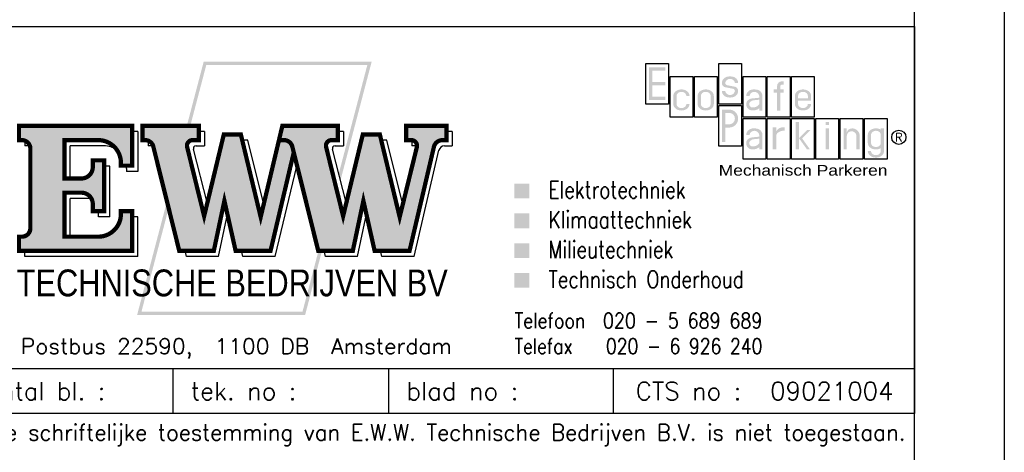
# Model space of a CAD drawing. Extents: x 1015120 to 1074570, y -977288 to -932471.
# Tile 23 of 26: x 1069093 to 1074570, y -973345 to -970942. Entities that reach past the tile are written whole.
import ezdxf
from ezdxf.enums import TextEntityAlignment as Align

# ---------------------------------------------------------------- set-up
doc = ezdxf.new("R2010")
doc.units = 0
doc.layers.add('KADER', color=1, linetype='CONTINUOUS')
doc.layers.add('TEKST', color=4, linetype='CONTINUOUS')
doc.styles.add('MEM', font='simplex')
doc.styles.add('MEM01', font='simplex', dxfattribs={"width": 0.76})
doc.styles.add('MEM011', font='romans.shx', dxfattribs={"width": 0.75})
doc.styles.add('MEM01111', font='ARIAL.TTF')
doc.styles.add('SIMPLEX', font='SIMPLEX')

# ---------------------------------------------------------------- blocks, each defined once
blk = doc.blocks.new('A0_KADER')
at = {"layer": 'KADER', "color": 110}
blk.add_lwpolyline([(0, 0), (0, 841), (1189, 841), (1189, 0)], close=True, dxfattribs=at)
at = {"layer": 'KADER'}
blk.add_lwpolyline([(10, 10), (1179, 10), (1179, 831), (10, 831)], close=True, dxfattribs=at)
blk = doc.blocks.new('MEM&EWW01')
at = {"layer": 'TEKST'}
for color, points in [(5, [(-554.4818950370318, 704.0116873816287), (-583.3329855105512, 704.0116873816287), (-583.3329855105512, 729.2563915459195), (-554.4818950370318, 729.2563915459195), (-554.4818950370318, 736.4691641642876), (-583.3329855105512, 736.4691641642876), (-583.3329855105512, 761.7138683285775), (-554.4818950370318, 761.7138683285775), (-554.4818950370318, 768.9266409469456), (-590.5457581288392, 768.9266409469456), (-590.5457581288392, 696.7989147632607), (-554.4818950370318, 696.7989147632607)]), (30, [(-150.5666284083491, 633.596994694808), (-157.779401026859, 633.596994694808), (-157.779401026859, 586.7139726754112), (-150.5666284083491, 586.7139726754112), (-150.5666284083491, 615.5650631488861, -0.3795469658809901), (-141.9815061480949, 626.9023207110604, -0.4906821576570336), (-128.9283105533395, 615.5650631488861), (-128.9283105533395, 586.7139726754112), (-121.7155379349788, 586.7139726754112), (-121.7155379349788, 615.5650631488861, 0.4356453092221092), (-138.4583569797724, 633.518170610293, 0.3357963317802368), (-150.5666284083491, 624.5810289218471)])]:
    blk.add_hatch(color=color, dxfattribs=at).paths.add_polyline_path(points)
h = blk.add_hatch(color=5, dxfattribs=at)
edge = h.paths.add_edge_path()
edge.add_arc((-405.3621536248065, 715.9654642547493), 5.982895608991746, 5.547918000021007, 64.86902227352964)
edge.add_line((-402.8212838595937, 721.382014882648), (-422.4862005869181, 725.3691960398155))
edge.add_arc((-418.0207515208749, 734.8274619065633), 10.45939905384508, 201.6452270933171, 244.7270045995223, ccw=False)
edge.add_arc((-415.3919370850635, 734.5758113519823), 12.86643713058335, 180.0000000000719, 196.2777577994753, ccw=False)
edge.add_arc((-415.3919370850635, 734.575811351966), 12.86643713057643, 155.0149394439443, 180.0000000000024, ccw=False)
edge.add_arc((-413.7635735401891, 733.8170098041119), 14.66291914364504, 131.6335393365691, 155.0149394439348, ccw=False)
edge.add_arc((-412.7120422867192, 732.634037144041), 16.24568327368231, 110.21319394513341, 131.633539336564, ccw=False)
edge.add_arc((-410.2388756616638, 719.3052542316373), 29.69610495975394, 89.97601173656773, 105.80124276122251, ccw=False)
edge.add_arc((-410.2140096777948, 719.3052542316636), 29.69610495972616, 74.1987572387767, 90.02398826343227, ccw=False)
edge.add_arc((-407.740843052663, 732.634037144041), 16.24568327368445, 48.36646066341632, 69.78680605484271, ccw=False)
edge.add_arc((-406.6893117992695, 733.8170098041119), 14.66291914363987, 24.985060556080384, 48.36646066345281, ccw=False)
edge.add_arc((-405.0609482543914, 734.5758113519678), 12.86643713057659, -4.376943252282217e-12, 24.985060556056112, ccw=False)
edge.add_line((-392.194511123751, 734.575811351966), (-399.4072837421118, 734.575811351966))
edge.add_arc((-410.2264426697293, 732.5922988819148), 10.99947824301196, 10.38885781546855, 169.6111421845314)
edge.add_arc((-415.0907317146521, 735.1542269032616), 5.982895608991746, 185.547918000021, 244.8690222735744)
edge.add_line((-417.6316014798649, 729.7376762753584), (-397.9666847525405, 725.7504951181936))
edge.add_arc((-402.4321338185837, 716.2922292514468), 10.45939905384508, 21.645227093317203, 64.72700459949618, ccw=False)
edge.add_arc((-405.0609482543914, 716.5438798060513), 12.86643713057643, -3.097966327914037e-11, 16.277757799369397, ccw=False)
edge.add_arc((-405.0609482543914, 716.5438798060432), 12.86643713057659, -24.985060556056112, 4.888534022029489e-12, ccw=False)
edge.add_arc((-406.6893117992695, 717.3026813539), 14.66291914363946, 311.63353933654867, 335.0149394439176, ccw=False)
edge.add_arc((-407.740843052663, 718.4856540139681), 16.24568327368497, 290.21319394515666, 311.63353933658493, ccw=False)
edge.add_arc((-410.2140096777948, 731.8144369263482), 29.69610495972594, 269.9760117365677, 285.8012427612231, ccw=False)
edge.add_arc((-410.2388756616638, 731.8144369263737), 29.69610495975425, 254.19875723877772, 270.0239882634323, ccw=False)
edge.add_arc((-412.7120422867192, 718.4856540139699), 16.2456832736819, 228.3664606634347, 249.7868060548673, ccw=False)
edge.add_arc((-413.7635735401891, 717.3026813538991), 14.662919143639, 204.98506055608, 228.3664606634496, ccw=False)
edge.add_arc((-415.3919370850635, 716.5438798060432), 12.86643713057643, 179.999999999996, 204.985060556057, ccw=False)
edge.add_line((-428.2583742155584, 716.5438798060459), (-421.0456015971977, 716.5438798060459))
edge.add_arc((-410.2264426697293, 718.5273922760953), 10.99947824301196, 190.3888578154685, 349.6111421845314)
h = blk.add_hatch(color=5, dxfattribs=at)
edge = h.paths.add_edge_path()
edge.add_line((-312.8540123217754, 712.93749349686), (-312.8540123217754, 720.1502661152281))
edge.add_line((-312.8540123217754, 720.150266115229), (-305.6412397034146, 720.150266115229))
edge.add_line((-305.6412397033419, 720.150266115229), (-305.6412397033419, 727.363038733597))
edge.add_arc((-294.8220807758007, 727.363038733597), 10.81915892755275, 90, 180, ccw=False)
edge.add_line((-294.8220807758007, 738.1821976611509), (-291.2156944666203, 738.1821976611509))
edge.add_line((-291.2156944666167, 738.1821976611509), (-291.2156944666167, 730.9694250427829))
edge.add_line((-291.2156944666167, 730.969425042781), (-294.8220807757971, 730.969425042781))
edge.add_arc((-294.8220807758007, 727.363038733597), 3.606386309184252, 90, 180)
edge.add_line((-298.4284670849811, 727.363038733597), (-298.4284670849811, 720.150266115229))
edge.add_line((-298.4284670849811, 720.150266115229), (-291.2156944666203, 720.150266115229))
edge.add_line((-291.2156944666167, 720.150266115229), (-291.2156944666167, 712.937493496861))
edge.add_line((-291.2156944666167, 712.93749349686), (-298.4284670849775, 712.93749349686))
edge.add_line((-298.4284670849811, 712.93749349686), (-298.4284670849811, 673.267244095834))
edge.add_line((-298.4284670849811, 673.2672440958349), (-305.6412397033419, 673.2672440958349))
edge.add_line((-305.6412397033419, 673.2672440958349), (-305.6412397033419, 712.937493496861))
edge.add_line((-305.6412397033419, 712.93749349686), (-312.8540123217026, 712.93749349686))
h = blk.add_hatch(color=5, dxfattribs=at)
edge = h.paths.add_edge_path()
edge.add_arc((-512.019984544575, 705.7247208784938), 11.63388414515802, 359.9999999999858, 387.3736278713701)
edge.add_arc((-515.1062065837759, 704.1267770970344), 15.10925330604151, 27.3736278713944, 51.34019174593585)
edge.add_arc((-517.1113973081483, 701.6202886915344), 18.31912463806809, 51.34019174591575, 71.6663085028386)
edge.add_arc((-518.4180319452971, 697.6771698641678), 22.47309625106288, 71.66630850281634, 89.99999999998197)
edge.add_arc((-518.4180319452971, 697.677169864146), 22.47309625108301, 90, 108.3336914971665)
edge.add_arc((-519.7246665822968, 701.6202886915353), 18.31912463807, 108.3336914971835, 128.6598082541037)
edge.add_arc((-521.7298573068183, 704.1267770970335), 15.10925330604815, 128.6598082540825, 152.6263721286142)
edge.add_arc((-524.8160793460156, 705.7247208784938), 11.63388414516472, 152.6263721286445, 180.0000000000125)
edge.add_line((-536.4499634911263, 705.724720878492), (-536.4499634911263, 687.692789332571))
edge.add_arc((-524.8160793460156, 687.6927893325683), 11.63388414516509, 179.9999999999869, 207.3736278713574)
edge.add_arc((-521.7298573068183, 689.2907331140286), 15.1092533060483, 207.3736278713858, 231.3401917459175)
edge.add_arc((-519.7246665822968, 691.7972215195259), 18.31912463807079, 231.3401917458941, 251.6663085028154)
edge.add_arc((-518.4180319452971, 695.7403403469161), 22.47309625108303, 251.6663085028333, 270)
edge.add_arc((-518.4180319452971, 695.7403403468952), 22.47309625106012, 270.000000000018, 288.3336914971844)
edge.add_arc((-517.1113973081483, 691.7972215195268), 18.31912463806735, 288.3336914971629, 308.6598082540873)
edge.add_arc((-515.1062065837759, 689.2907331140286), 15.10925330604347, 308.6598082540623, 332.626372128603)
edge.add_arc((-512.019984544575, 687.6927893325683), 11.63388414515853, 332.6263721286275, 360.0000000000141)
edge.add_line((-500.3861003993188, 687.692789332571), (-507.5988730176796, 687.692789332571))
edge.add_arc((-515.1577662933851, 687.6927893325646), 7.558893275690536, -26.42996193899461, 4.860112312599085e-11, ccw=False)
edge.add_arc((-516.7328689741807, 688.4757040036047), 9.317842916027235, 309.80557109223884, 333.5700380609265, ccw=False)
edge.add_arc((-517.7537779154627, 689.7007947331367), 10.91255366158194, 289.04354611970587, 309.8055710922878, ccw=False)
edge.add_arc((-518.4180319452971, 691.6251760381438), 12.94835247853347, 270, 289.043546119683, ccw=False)
edge.add_arc((-518.4180319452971, 691.6251760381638), 12.94835247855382, 250.95645388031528, 270, ccw=False)
edge.add_arc((-519.082285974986, 689.7007947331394), 10.9125536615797, 230.1944289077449, 250.9564538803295, ccw=False)
edge.add_arc((-520.1031949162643, 688.4757040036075), 9.317842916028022, 206.4299619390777, 230.1944289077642, ccw=False)
edge.add_arc((-521.6782975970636, 687.6927893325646), 7.558893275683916, 179.9999999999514, 206.4299619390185, ccw=False)
edge.add_line((-529.2371908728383, 687.692789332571), (-529.2371908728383, 705.724720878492))
edge.add_arc((-521.6782975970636, 705.7247208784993), 7.558893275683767, 153.5700380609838, 180.0000000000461, ccw=False)
edge.add_arc((-520.1031949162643, 704.9418062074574), 9.317842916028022, 129.8055710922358, 153.5700380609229, ccw=False)
edge.add_arc((-519.082285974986, 703.7167154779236), 10.9125536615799, 109.0435461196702, 129.8055710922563, ccw=False)
edge.add_arc((-518.4180319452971, 701.7923341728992), 12.94835247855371, 90, 109.04354611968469, ccw=False)
edge.add_arc((-518.4180319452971, 701.7923341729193), 12.94835247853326, 70.95645388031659, 90, ccw=False)
edge.add_arc((-517.7537779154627, 703.7167154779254), 10.91255366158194, 50.19442890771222, 70.95645388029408, ccw=False)
edge.add_arc((-516.7328689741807, 704.9418062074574), 9.317842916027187, 26.429961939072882, 50.19442890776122, ccw=False)
edge.add_arc((-515.1577662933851, 705.7247208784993), 7.558893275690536, -4.61000126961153e-11, 26.429961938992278, ccw=False)
edge.add_line((-507.5988730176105, 705.724720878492), (-500.3861003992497, 705.724720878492))
h = blk.add_hatch(color=5, dxfattribs=at)
edge = h.paths.add_edge_path(flags=16)
edge.add_arc((-461.0619716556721, 705.7247208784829), 7.558893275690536, 6.791417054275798e-11, 26.42996193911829)
edge.add_arc((-462.6370743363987, 704.9418062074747), 9.317842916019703, 26.42996193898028, 50.19442890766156)
edge.add_arc((-463.6579832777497, 703.7167154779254), 10.91255366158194, 50.19442890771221, 70.95645388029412)
edge.add_arc((-464.3222373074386, 701.7923341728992), 12.94835247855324, 70.95645388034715, 90.0000000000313)
edge.add_arc((-464.3222373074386, 701.7923341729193), 12.94835247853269, 90, 109.0435461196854)
edge.add_arc((-464.986491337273, 703.7167154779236), 10.9125536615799, 109.0435461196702, 129.8055710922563)
edge.add_arc((-466.0074002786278, 704.9418062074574), 9.317842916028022, 129.8055710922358, 153.5700380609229)
edge.add_arc((-467.5825029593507, 705.7247208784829), 7.558893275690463, 153.5700380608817, 179.9999999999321)
edge.add_line((-475.1413962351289, 705.724720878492), (-475.1413962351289, 687.692789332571))
edge.add_arc((-467.5825029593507, 687.6927893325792), 7.55889327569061, 180.0000000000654, 206.4299619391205)
edge.add_arc((-466.0074002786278, 688.4757040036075), 9.317842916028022, 206.4299619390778, 230.1944289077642)
edge.add_arc((-464.986491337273, 689.7007947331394), 10.9125536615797, 230.1944289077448, 250.9564538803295)
edge.add_arc((-464.3222373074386, 691.625176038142), 12.94835247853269, 250.9564538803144, 270)
edge.add_arc((-464.3222373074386, 691.6251760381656), 12.94835247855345, 269.9999999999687, 289.0435461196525)
edge.add_arc((-463.6579832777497, 689.7007947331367), 10.91255366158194, 289.0435461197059, 309.8055710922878)
edge.add_arc((-462.6370743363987, 688.4757040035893), 9.317842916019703, 309.8055710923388, 333.5700380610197)
edge.add_arc((-461.0619716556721, 687.6927893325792), 7.558893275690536, 333.5700380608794, 359.9999999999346)
edge.add_line((-453.5030783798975, 687.692789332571), (-453.5030783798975, 705.724720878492))
edge = h.paths.add_edge_path()
edge.add_arc((-457.9241899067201, 705.7247208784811), 11.63388414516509, 5.720028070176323e-11, 27.37362787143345)
edge.add_arc((-461.0104119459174, 704.1267770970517), 15.10925330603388, 27.37362787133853, 51.34019174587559)
edge.add_arc((-463.015602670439, 701.6202886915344), 18.31912463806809, 51.34019174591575, 71.6663085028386)
edge.add_arc((-464.3222373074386, 697.677169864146), 22.47309625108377, 71.66630850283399, 90)
edge.add_arc((-464.3222373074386, 697.6771698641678), 22.47309625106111, 90, 108.3336914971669)
edge.add_arc((-465.6288719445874, 701.6202886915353), 18.31912463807, 108.3336914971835, 128.6598082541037)
edge.add_arc((-467.6340626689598, 704.1267770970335), 15.10925330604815, 128.6598082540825, 152.6263721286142)
edge.add_arc((-470.7202847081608, 705.7247208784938), 11.63388414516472, 152.6263721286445, 180.0000000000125)
edge.add_line((-482.3541688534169, 705.724720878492), (-482.3541688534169, 687.692789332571))
edge.add_arc((-470.7202847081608, 687.6927893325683), 11.63388414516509, 179.9999999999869, 207.3736278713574)
edge.add_arc((-467.6340626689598, 689.2907331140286), 15.1092533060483, 207.3736278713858, 231.3401917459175)
edge.add_arc((-465.6288719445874, 691.7972215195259), 18.31912463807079, 231.3401917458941, 251.6663085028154)
edge.add_arc((-464.3222373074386, 695.7403403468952), 22.47309625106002, 251.6663085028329, 270)
edge.add_arc((-464.3222373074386, 695.7403403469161), 22.47309625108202, 270, 288.3336914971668)
edge.add_arc((-463.015602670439, 691.7972215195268), 18.31912463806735, 288.3336914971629, 308.6598082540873)
edge.add_arc((-461.0104119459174, 689.2907331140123), 15.10925330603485, 308.6598082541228, 332.6263721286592)
edge.add_arc((-457.9241899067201, 687.6927893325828), 11.63388414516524, 332.6263721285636, 359.9999999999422)
edge.add_line((-446.2903057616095, 687.692789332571), (-446.2903057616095, 705.724720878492))
h = blk.add_hatch(color=5, dxfattribs=at)
edge = h.paths.add_edge_path()
edge.add_arc((-350.9651536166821, 705.7247208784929), 12.86643713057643, 359.9999999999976, 384.9850605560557)
edge.add_arc((-352.593517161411, 704.9659193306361), 14.66291914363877, 24.98506055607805, 48.36646066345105)
edge.add_arc((-353.6450484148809, 703.782946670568), 16.2456832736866, 48.36646066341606, 69.78680605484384)
edge.add_arc((-357.9109556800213, 676.1037071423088), 44.04656491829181, 77.03911024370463, 90.02976947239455)
edge.add_arc((-357.9338411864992, 701.9295373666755), 18.22072874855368, 90.00000000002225, 110.2131939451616)
edge.add_arc((-358.6162476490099, 703.782946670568), 16.24568327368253, 110.2131939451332, 131.6335393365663)
edge.add_arc((-359.6677789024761, 704.9659193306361), 14.66291914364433, 131.6335393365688, 155.0149394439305)
edge.add_arc((-361.2961424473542, 705.7247208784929), 12.86643713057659, 155.0149394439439, 180.0000000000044)
edge.add_line((-374.1625795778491, 705.724720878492), (-366.9498069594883, 705.724720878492))
edge.add_arc((-356.1306480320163, 703.7412084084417), 10.99947824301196, 10.388857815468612, 169.6111421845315, ccw=False)
edge.add_line((-345.3114891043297, 705.724720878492), (-345.3114891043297, 701.6593946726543))
edge.add_line((-345.3114891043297, 701.6593946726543), (-361.6041869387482, 700.0074167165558))
edge.add_arc((-359.6690055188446, 684.1575944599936), 15.96752306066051, 96.96106525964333, 142.1541894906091)
edge.add_arc((-360.5860867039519, 686.9270444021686), 13.64121888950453, 148.9926739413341, 259.0195759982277)
edge.add_arc((-359.6836797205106, 697.0825343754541), 23.80576987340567, 261.5438444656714, 307.1373071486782)
edge.add_line((-345.3114891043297, 678.1047890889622), (-345.3114891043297, 673.267244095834))
edge.add_line((-345.3114891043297, 673.2672440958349), (-338.0987164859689, 673.2672440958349))
edge.add_line((-338.0987164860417, 673.2672440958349), (-338.0987164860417, 705.7247208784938))
edge = h.paths.add_edge_path(flags=16)
edge.add_line((-357.6061305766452, 695.9983618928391), (-345.3114891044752, 697.2841855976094))
edge.add_line((-345.3114891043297, 697.2841855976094), (-345.3114891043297, 686.8269985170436))
edge.add_arc((-358.8712168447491, 696.8936147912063), 16.88795368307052, 256.1274068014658, 323.4101493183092, ccw=False)
edge.add_arc((-360.2756358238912, 687.1112037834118), 7.122179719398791, 145.9373278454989, 248.2021614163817, ccw=False)
edge.add_arc((-356.5870209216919, 684.2694230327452), 11.77313005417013, 94.96587138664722, 144.5345569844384, ccw=False)
h = blk.add_hatch(color=5, dxfattribs=at)
edge = h.paths.add_edge_path()
edge.add_line((-237.1198998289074, 687.692789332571), (-229.9071272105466, 687.692789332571))
edge.add_arc((-241.5410113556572, 687.6927893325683), 11.63388414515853, -27.37362787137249, 1.4210854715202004e-11, ccw=False)
edge.add_arc((-244.6272333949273, 689.2907331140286), 15.10925330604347, 308.6598082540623, 332.62637212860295, ccw=False)
edge.add_arc((-246.6324241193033, 691.7972215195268), 18.31912463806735, 288.33369149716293, 308.6598082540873, ccw=False)
edge.add_arc((-247.9390587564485, 695.7403403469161), 22.47309625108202, 270, 288.3336914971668, ccw=False)
edge.add_arc((-247.9390587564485, 695.7403403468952), 22.47309625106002, 251.666308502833, 270, ccw=False)
edge.add_arc((-249.2456933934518, 691.7972215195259), 18.31912463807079, 231.3401917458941, 251.6663085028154, ccw=False)
edge.add_arc((-251.2508841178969, 689.2907331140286), 15.1092533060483, 207.3736278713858, 231.3401917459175, ccw=False)
edge.add_arc((-254.3371061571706, 687.6927893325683), 11.63388414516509, 179.9999999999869, 207.3736278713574, ccw=False)
edge.add_line((-265.9709903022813, 687.692789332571), (-265.9709903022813, 705.724720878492))
edge.add_arc((-254.3371061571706, 705.7247208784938), 11.63388414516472, 152.6263721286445, 180.0000000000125, ccw=False)
edge.add_arc((-251.2508841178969, 704.1267770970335), 15.10925330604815, 128.6598082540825, 152.6263721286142, ccw=False)
edge.add_arc((-249.2456933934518, 701.6202886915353), 18.31912463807, 108.33369149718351, 128.6598082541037, ccw=False)
edge.add_arc((-247.9390587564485, 697.6771698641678), 22.47309625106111, 90, 108.33369149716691, ccw=False)
edge.add_arc((-247.9390587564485, 697.677169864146), 22.47309625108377, 71.666308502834, 90, ccw=False)
edge.add_arc((-246.6324241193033, 701.6202886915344), 18.31912463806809, 51.34019174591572, 71.6663085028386, ccw=False)
edge.add_arc((-244.6272333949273, 704.1267770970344), 15.10925330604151, 27.373627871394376, 51.34019174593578, ccw=False)
edge.add_arc((-241.5410113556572, 705.7247208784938), 11.63388414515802, -1.4097167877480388e-11, 27.37362787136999, ccw=False)
edge.add_line((-229.9071272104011, 705.724720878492), (-229.9071272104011, 694.9055619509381))
edge.add_line((-229.9071272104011, 694.90556195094), (-258.7582176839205, 694.90556195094))
edge.add_line((-258.7582176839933, 694.90556195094), (-258.7582176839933, 687.6927893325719))
edge.add_arc((-251.1993244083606, 687.6927893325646), 7.558893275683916, 179.9999999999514, 206.4299619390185)
edge.add_arc((-249.6242217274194, 688.4757040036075), 9.317842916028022, 206.4299619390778, 230.1944289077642)
edge.add_arc((-248.6033127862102, 689.7007947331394), 10.9125536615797, 230.1944289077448, 250.9564538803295)
edge.add_arc((-247.9390587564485, 691.625176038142), 12.94835247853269, 250.9564538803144, 270)
edge.add_arc((-247.9390587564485, 691.6251760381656), 12.94835247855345, 269.9999999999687, 289.0435461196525)
edge.add_arc((-247.2748047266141, 689.7007947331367), 10.91255366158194, 289.0435461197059, 309.8055710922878)
edge.add_arc((-246.2538957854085, 688.4757040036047), 9.317842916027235, 309.8055710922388, 333.5700380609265)
edge.add_arc((-244.6787931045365, 687.6927893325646), 7.558893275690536, 333.5700380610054, 360.0000000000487)
edge = h.paths.add_edge_path(flags=16)
edge.add_line((-237.1198998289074, 705.724720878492), (-237.1198998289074, 700.315141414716))
edge.add_line((-237.1198998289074, 700.3151414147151), (-258.758217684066, 700.3151414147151))
edge.add_line((-258.7582176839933, 700.3151414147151), (-258.7582176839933, 705.7247208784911))
edge.add_arc((-251.1993244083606, 705.7247208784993), 7.558893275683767, 153.5700380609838, 180.0000000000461, ccw=False)
edge.add_arc((-249.6242217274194, 704.9418062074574), 9.317842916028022, 129.8055710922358, 153.5700380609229, ccw=False)
edge.add_arc((-248.6033127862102, 703.7167154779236), 10.9125536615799, 109.0435461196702, 129.8055710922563, ccw=False)
edge.add_arc((-247.9390587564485, 701.7923341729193), 12.94835247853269, 90, 109.0435461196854, ccw=False)
edge.add_arc((-247.9390587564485, 701.7923341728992), 12.94835247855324, 70.95645388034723, 90.00000000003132, ccw=False)
edge.add_arc((-247.2748047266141, 703.7167154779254), 10.91255366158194, 50.19442890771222, 70.95645388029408, ccw=False)
edge.add_arc((-246.2538957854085, 704.9418062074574), 9.317842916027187, 26.429961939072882, 50.19442890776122, ccw=False)
edge.add_arc((-244.6787931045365, 705.7247208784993), 7.558893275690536, -4.61000126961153e-11, 26.429961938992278, ccw=False)
h = blk.add_hatch(color=30, dxfattribs=at)
h.paths.add_polyline_path([(-410.2264426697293, 675.1605969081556), (-428.2583742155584, 675.1605969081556), (-428.2583742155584, 603.0328707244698), (-421.0456015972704, 603.0328707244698), (-421.0456015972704, 635.4903475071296), (-410.2264426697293, 635.4903475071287, 0.9090909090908)])
h.paths.add_polyline_path([(-421.0456015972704, 642.7031201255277), (-421.0456015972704, 667.9478242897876), (-410.2264426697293, 667.9478242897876, -0.8571428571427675), (-410.2264426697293, 642.7031201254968)], flags=16)
h = blk.add_hatch(color=20, dxfattribs=at)
h.set_gradient(color1=(237, 80, 18), one_color=1, tint=1, name='INVHEMISPHERICAL')
h.paths.add_polyline_path([(-1966.981516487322, 411.8042366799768, -0.4142135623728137), (-1985.915044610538, 392.8707085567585), (-1992.226220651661, 392.8707085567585), (-1992.226220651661, 361.3148283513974), (-1740.220266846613, 361.3148283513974), (-1740.220266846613, 449.6712929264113), (-1765.464971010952, 449.6712929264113), (-1765.464971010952, 443.3601168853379, -0.4142135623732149), (-1815.954379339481, 392.8707085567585), (-1891.247403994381, 392.8707085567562), (-1891.247403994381, 490.6939371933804), (-1853.380347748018, 490.6939371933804, -0.4142135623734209), (-1828.135643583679, 465.4492330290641), (-1828.135643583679, 449.4438434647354), (-1802.890939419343, 449.4438434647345), (-1802.890939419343, 562.5901132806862), (-1828.135643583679, 562.5901132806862), (-1828.135643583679, 547.4945215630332, -0.4142135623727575), (-1853.380347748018, 522.2498173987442), (-1891.247403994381, 522.2498173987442), (-1891.247403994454, 607.4506939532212), (-1815.954379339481, 607.4506939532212, -0.4142135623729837), (-1765.464971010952, 556.9612856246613), (-1765.464971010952, 550.6501095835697), (-1740.220266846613, 550.6501095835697), (-1740.220266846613, 639.0065741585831), (-1992.226220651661, 639.0065741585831), (-1992.226220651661, 607.4506939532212), (-1985.915044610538, 607.4506939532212, -0.4142135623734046), (-1966.981516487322, 588.5171658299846)])
h.paths.add_polyline_path([(-1618.189634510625, 592.2134203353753, -0.4972017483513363), (-1605.841114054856, 607.4506939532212), (-1591.907629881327, 607.4506939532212), (-1591.907629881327, 639.0065741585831), (-1717.248975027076, 639.0065741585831), (-1717.248975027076, 607.4506939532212), (-1711.787440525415, 607.4506939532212, -0.350848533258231), (-1693.314707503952, 592.6688669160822), (-1635.644774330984, 361.3148283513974), (-1558.842610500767, 361.3148283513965), (-1535.272972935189, 472.6184172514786), (-1510.257766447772, 361.3148283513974), (-1432.619089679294, 361.3148283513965), (-1380.930192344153, 580.0846322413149), (-1384.279719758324, 593.5219062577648, 0.3378624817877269), (-1402.539814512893, 607.4506939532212), (-1413.852438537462, 607.4506939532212), (-1454.523946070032, 436.6935916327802), (-1498.702178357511, 620.0730460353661), (-1536.569234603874, 620.0730460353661), (-1580.3292104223, 438.6687363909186)])
h.paths.add_polyline_path([(-1326.397148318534, 361.3148283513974), (-1249.594984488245, 361.3148283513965), (-1226.025346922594, 472.6184172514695), (-1201.010140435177, 361.3148283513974), (-1123.371463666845, 361.3148283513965), (-1069.082698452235, 592.4395481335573, -0.3543330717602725), (-1049.702251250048, 607.4506939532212), (-1041.356926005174, 607.4506939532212), (-1041.356926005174, 639.0065741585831), (-1130.835461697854, 639.0065741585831), (-1130.835461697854, 607.4506939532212), (-1118.213109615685, 607.4506939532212), (-1118.213109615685, 607.3997367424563, -0.4692256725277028), (-1107.194654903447, 591.4129799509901), (-1145.276320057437, 436.6935916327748), (-1189.454552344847, 620.0730460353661), (-1227.321608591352, 620.073046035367), (-1271.081584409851, 438.6687363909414), (-1308.942008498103, 592.2134203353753, -0.4972017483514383), (-1296.593488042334, 607.4506939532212), (-1282.660003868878, 607.4506939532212), (-1282.660003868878, 639.0065741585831), (-1406.336351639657, 639.0065741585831), (-1413.852438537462, 607.4506939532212), (-1402.539814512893, 607.4506939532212, -0.3508485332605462), (-1384.067081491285, 592.6688669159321)])
h = blk.add_hatch(color=20, dxfattribs=at)
h.set_gradient(color1=(237, 80, 18), one_color=1, tint=1, name='INVCYLINDER')
h.paths.add_polyline_path([(-1498.702178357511, 620.073046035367), (-1536.569234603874, 620.0730460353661), (-1580.3292104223, 438.6687363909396), (-1618.189634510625, 592.2134203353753, -0.4972017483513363), (-1605.841114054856, 607.4506939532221), (-1591.907629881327, 607.4506939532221), (-1591.907629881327, 639.006574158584), (-1717.248975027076, 639.006574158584), (-1717.248975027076, 607.4506939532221), (-1711.787440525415, 607.4506939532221, -0.3508485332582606), (-1693.314707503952, 592.6688669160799), (-1635.644774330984, 361.3148283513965), (-1558.842610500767, 361.3148283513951), (-1535.272972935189, 472.6184172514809), (-1510.257766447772, 361.3148283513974), (-1432.619089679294, 361.3148283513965), (-1380.930192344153, 580.0846322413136), (-1384.279719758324, 593.5219062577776, 0.3378624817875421), (-1402.539814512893, 607.4506939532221), (-1413.852438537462, 607.4506939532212), (-1454.523946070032, 436.6935916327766)])
h = blk.add_hatch(color=30, dxfattribs=at)
edge = h.paths.add_edge_path()
edge.add_line((-315.0401321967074, 586.6983292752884), (-315.0401321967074, 636.2221387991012))
edge.add_line((-315.0401321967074, 636.2221387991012), (-307.4210845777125, 636.2221387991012))
edge.add_line((-307.4210845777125, 636.2221387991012), (-307.4210845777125, 626.6983292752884))
edge.add_arc((-293.3127946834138, 620.2173276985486), 15.52569564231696, 101.64487893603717, 155.3271128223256, ccw=False)
edge.add_arc((-289.720464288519, 608.6363367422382), 27.61866906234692, 87.20450059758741, 104.0952821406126, ccw=False)
edge.add_line((-288.3734655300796, 636.2221387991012), (-288.3734655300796, 628.6030911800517))
edge.add_arc((-288.3734655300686, 596.9640068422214), 31.63908433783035, 90.00000000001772, 103.9568451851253)
edge.add_arc((-290.8528218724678, 606.9401663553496), 21.35944589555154, 103.9568451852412, 120.9637565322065)
edge.add_arc((-294.6281901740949, 613.2324468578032), 14.02144891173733, 120.9637565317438, 145.3805108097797)
edge.add_arc((-300.3383936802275, 617.1745197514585), 7.082690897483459, 145.3805108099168, 179.9999999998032)
edge.add_line((-307.4210845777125, 617.1745197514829), (-307.4210845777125, 586.6983292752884))
edge.add_line((-307.4210845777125, 586.6983292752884), (-315.0401321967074, 586.6983292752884))
h = blk.add_hatch(color=30, dxfattribs=at)
h.paths.add_polyline_path([(-256.9550245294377, 648.0225399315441), (-264.1677971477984, 648.0225399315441), (-264.1677971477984, 586.7139726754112), (-256.9550245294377, 586.7139726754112)])
h.paths.add_polyline_path([(-231.2727923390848, 629.9906083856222), (-238.9230929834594, 629.9906083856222), (-256.9550245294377, 611.9586768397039), (-238.9230929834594, 586.7139726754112), (-232.2752412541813, 586.7139726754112), (-249.8894857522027, 611.3739149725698)])
h = blk.add_hatch(color=30, dxfattribs=at)
h.paths.add_polyline_path([(-190.2368778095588, 648.0225399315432), (-197.4496504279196, 648.0225399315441), (-197.4496504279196, 640.809767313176), (-190.2368778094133, 640.809767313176)])
h.paths.add_polyline_path([(-190.2368778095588, 633.596994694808), (-197.4496504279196, 633.596994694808), (-197.4496504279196, 586.7139726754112), (-190.2368778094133, 586.7139726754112)])
h = blk.add_hatch(color=30, dxfattribs=at)
h.paths.add_polyline_path([(-338.0987164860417, 619.1714494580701, 0.1094518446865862), (-339.3027840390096, 624.6060000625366, 0.1023754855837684), (-342.8519801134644, 629.3718291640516, 0.09373748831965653), (-348.0319324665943, 632.474843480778, 0.05692710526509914), (-357.9661336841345, 633.5969660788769, 0.08797993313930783), (-364.2293880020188, 632.4748344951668, 0.09373659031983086), (-369.4092921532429, 629.3718503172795, 0.1023760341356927), (-372.9585120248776, 624.6060000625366, 0.109451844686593), (-374.1625795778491, 619.1714494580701), (-366.9498069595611, 619.1714494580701, -0.8333333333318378), (-345.3114891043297, 619.1714494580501), (-345.3114891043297, 615.1061232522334), (-361.6041869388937, 613.4541452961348, 0.1997885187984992), (-372.2779950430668, 607.4010151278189, 0.5207162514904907), (-363.1843787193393, 586.9822931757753, 0.201605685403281), (-345.3114891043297, 591.5515176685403), (-345.3114891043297, 586.7139726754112), (-338.0987164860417, 586.7139726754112)])
h.paths.add_polyline_path([(-345.3114891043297, 600.2737270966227, -0.3023117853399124), (-362.9203348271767, 593.9449896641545, -0.4783947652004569), (-366.1758304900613, 604.547060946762, -0.2197210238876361), (-357.6061305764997, 609.445090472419), (-345.3114891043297, 610.7309141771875)], flags=16)
h = blk.add_hatch(color=30, dxfattribs=at)
edge = h.paths.add_edge_path()
edge.add_line((-67.6197432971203, 633.596994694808), (-67.6197432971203, 583.1075863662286))
edge.add_arc((-79.25362744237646, 583.10758636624), 11.63388414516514, 332.62637212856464, 359.99999999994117, ccw=False)
edge.add_arc((-82.33984948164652, 584.7055301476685), 15.1092533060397, 308.6598082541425, 332.62637212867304, ccw=False)
edge.add_arc((-84.34504020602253, 587.212018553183), 18.31912463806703, 288.3336914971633, 308.65980825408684, ccw=False)
edge.add_arc((-85.65167484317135, 591.1551373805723), 22.47309625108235, 270, 288.333691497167, ccw=False)
edge.add_arc((-85.65167484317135, 591.155137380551), 22.47309625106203, 251.66630850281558, 269.999999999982, ccw=False)
edge.add_arc((-86.95830948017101, 587.212018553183), 18.3191246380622, 231.3401917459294, 251.6663085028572, ccw=False)
edge.add_arc((-88.96350020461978, 584.7055301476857), 15.1092533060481, 207.3736278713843, 231.3401917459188, ccw=False)
edge.add_arc((-92.04972224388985, 583.1075863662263), 11.63388414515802, 179.999999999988, 207.3736278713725, ccw=False)
edge.add_line((-103.6836063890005, 583.1075863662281), (-96.47083377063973, 583.1075863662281))
edge.add_arc((-88.91194049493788, 583.1075863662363), 7.558893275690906, 180.000000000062, 206.4299619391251)
edge.add_arc((-87.33683781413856, 583.890501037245), 9.31784291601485, 206.4299619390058, 230.1944289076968)
edge.add_arc((-86.31592887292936, 585.1155917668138), 10.91255366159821, 230.1944289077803, 250.956453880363)
edge.add_arc((-85.65167484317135, 587.0399730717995), 12.94835247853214, 250.9564538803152, 270)
edge.add_arc((-85.65167484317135, 587.0399730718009), 12.94835247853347, 270, 289.043546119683)
edge.add_arc((-84.98742081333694, 585.1155917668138), 10.91255366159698, 289.0435461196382, 309.805571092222)
edge.add_arc((-83.96651187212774, 583.890501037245), 9.317842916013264, 309.8055710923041, 333.5700380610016)
edge.add_arc((-82.39140919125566, 583.1075863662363), 7.558893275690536, 333.5700380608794, 359.9999999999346)
edge.add_line((-74.83251591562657, 583.1075863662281), (-74.83251591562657, 589.5882096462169))
edge.add_arc((-84.34504020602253, 605.2439500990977), 18.31912463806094, 288.3336914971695, 301.28312321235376, ccw=False)
edge.add_arc((-85.65167484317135, 609.1870689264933), 22.47309625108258, 270, 288.33369149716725, ccw=False)
edge.add_arc((-85.65167484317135, 609.1870689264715), 22.47309625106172, 251.6663085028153, 269.999999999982, ccw=False)
edge.add_arc((-86.95830948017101, 605.243950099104), 18.31912463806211, 231.3401917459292, 251.6663085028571, ccw=False)
edge.add_arc((-88.96350020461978, 602.7374616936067), 15.1092533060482, 207.373627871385, 231.3401917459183, ccw=False)
edge.add_arc((-92.04972224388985, 601.1395179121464), 11.63388414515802, 179.9999999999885, 207.3736278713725, ccw=False)
edge.add_line((-103.6836063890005, 601.1395179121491), (-103.6836063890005, 619.171449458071))
edge.add_arc((-92.04972224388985, 619.171449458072), 11.63388414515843, 152.6263721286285, 180.0000000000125, ccw=False)
edge.add_arc((-88.96350020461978, 617.5735056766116), 15.10925330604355, 128.6598082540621, 152.6263721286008, ccw=False)
edge.add_arc((-86.95830948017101, 615.0670172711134), 18.31912463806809, 108.33369149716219, 128.6598082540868, ccw=False)
edge.add_arc((-85.65167484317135, 611.1238984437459), 22.47309625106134, 90.00000000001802, 108.3336914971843, ccw=False)
edge.add_arc((-85.65167484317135, 611.1238984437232), 22.47309625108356, 71.66630850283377, 90, ccw=False)
edge.add_arc((-84.34504020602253, 615.0670172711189), 18.31912463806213, 58.71687678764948, 71.66630850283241, ccw=False)
edge.add_line((-74.83251591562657, 630.7227577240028), (-74.83251591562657, 633.5969946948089))
edge.add_line((-74.83251591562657, 633.596994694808), (-67.61974329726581, 633.596994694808))
edge = h.paths.add_edge_path(flags=16)
edge.add_line((-74.83251591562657, 619.1714494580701), (-74.83251591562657, 601.1395179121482))
edge.add_arc((-82.39140919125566, 601.1395179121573), 7.558893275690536, 333.57003806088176, 359.9999999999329, ccw=False)
edge.add_arc((-83.96651187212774, 601.9224325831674), 9.317842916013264, 309.8055710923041, 333.5700380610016, ccw=False)
edge.add_arc((-84.98742081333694, 603.1475233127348), 10.91255366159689, 289.04354611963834, 309.8055710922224, ccw=False)
edge.add_arc((-85.65167484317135, 605.0719046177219), 12.94835247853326, 270, 289.04354611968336, ccw=False)
edge.add_arc((-85.65167484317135, 605.0719046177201), 12.94835247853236, 250.95645388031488, 270, ccw=False)
edge.add_arc((-86.31592887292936, 603.1475233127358), 10.91255366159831, 230.1944289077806, 250.9564538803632, ccw=False)
edge.add_arc((-87.33683781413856, 601.9224325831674), 9.317842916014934, 206.4299619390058, 230.1944289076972, ccw=False)
edge.add_arc((-88.91194049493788, 601.1395179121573), 7.558893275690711, 180.0000000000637, 206.429961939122, ccw=False)
edge.add_line((-96.47083377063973, 601.1395179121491), (-96.47083377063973, 619.171449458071))
edge.add_arc((-88.91194049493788, 619.171449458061), 7.558893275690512, 153.570038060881, 179.9999999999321, ccw=False)
edge.add_arc((-87.33683781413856, 618.388534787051), 9.317842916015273, 129.8055710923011, 153.5700380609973, ccw=False)
edge.add_arc((-86.31592887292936, 617.1634440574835), 10.91255366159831, 109.04354611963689, 129.8055710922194, ccw=False)
edge.add_arc((-85.65167484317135, 615.2390627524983), 12.94835247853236, 90, 109.04354611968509, ccw=False)
edge.add_arc((-85.65167484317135, 615.2390627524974), 12.94835247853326, 70.95645388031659, 90, ccw=False)
edge.add_arc((-84.98742081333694, 617.1634440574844), 10.91255366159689, 50.19442890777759, 70.95645388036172, ccw=False)
edge.add_arc((-83.96651187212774, 618.3885347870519), 9.317842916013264, 26.429961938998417, 50.19442890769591, ccw=False)
edge.add_arc((-82.39140919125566, 619.171449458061), 7.558893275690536, 6.707523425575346e-11, 26.429961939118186, ccw=False)
at = {"layer": 'TEKST', "color": 7}
for p, q in [((-1727.597914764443, 626.3842220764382), (-1740.220266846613, 626.3842220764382)), ((-1727.597914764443, 626.3842220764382), (-1727.597914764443, 538.0277575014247)), ((-1579.285277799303, 626.3842220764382), (-1591.907629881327, 626.3842220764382)), ((-1579.285277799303, 626.3842220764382), (-1579.285277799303, 594.8283418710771)), ((-1270.037651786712, 626.3842220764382), (-1282.660003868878, 626.3842220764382)), ((-1270.037651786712, 626.3842220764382), (-1270.037651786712, 594.8283418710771)), ((-1028.734573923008, 626.3842220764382), (-1041.356926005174, 626.3842220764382)), ((-1028.734573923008, 626.3842220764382), (-1028.734573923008, 594.8283418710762)), ((-1979.603868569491, 606.3678673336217), (-1979.603868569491, 594.8283418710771)), ((-1968.064343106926, 594.8283418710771), (-1979.603868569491, 594.8283418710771)), ((-1803.332027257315, 594.8283418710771), (-1878.625051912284, 594.8283418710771)), ((-1878.625051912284, 522.2498173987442), (-1878.625051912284, 594.8283418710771)), ((-1704.626622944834, 606.0443212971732), (-1704.626622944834, 594.8283418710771)), ((-1693.936739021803, 594.8283418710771), (-1704.626622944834, 594.8283418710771)), ((-1598.053532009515, 594.8283418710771), (-1579.285277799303, 594.8283418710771)), ((-1483.127014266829, 607.4506939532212), (-1496.029270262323, 607.4506939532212)), ((-1448.07281807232, 467.1579420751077), (-1483.127014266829, 607.4506939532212)), ((-1288.805905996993, 594.8283418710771), (-1270.037651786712, 594.8283418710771)), ((-1173.879388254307, 607.4506939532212), (-1186.781644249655, 607.4506939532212)), ((-1138.825192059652, 467.1579420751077), (-1173.879388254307, 607.4506939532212)), ((-1118.213109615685, 607.3997367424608), (-1118.213109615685, 594.8283418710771)), ((-1106.723807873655, 594.8283418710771), (-1118.213109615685, 594.8283418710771)), ((-1045.553283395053, 594.8283418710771), (-1028.734573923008, 594.8283418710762)), ((-1573.878082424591, 469.1330868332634), (-1604.227792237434, 587.2097050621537)), ((-1264.630456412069, 469.1330868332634), (-1294.980166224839, 587.2097050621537)), ((-1113.142115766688, 348.6924762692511), (-1057.84382648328, 585.0811111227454)), ((-1790.268587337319, 549.9677611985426), (-1802.890939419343, 549.9677611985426)), ((-1790.268587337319, 436.8214913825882), (-1790.268587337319, 549.9677611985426)), ((-1422.38974177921, 348.6924762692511), (-1374.445284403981, 549.8572855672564)), ((-1752.842618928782, 544.3389335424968), (-1752.842618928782, 538.0277575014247)), ((-1727.597914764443, 538.0277575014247), (-1752.842618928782, 538.0277575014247)), ((-1831.517792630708, 478.0715851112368), (-1878.625051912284, 478.0715851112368)), ((-1878.625051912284, 392.8707085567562), (-1878.625051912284, 478.0715851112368)), ((-1815.513291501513, 436.8214913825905), (-1815.513291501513, 449.4438434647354)), ((-1548.613262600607, 348.6924762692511), (-1528.629901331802, 443.0604877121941)), ((-1239.365636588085, 348.6924762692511), (-1219.38227531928, 443.0604877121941)), ((-1790.268587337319, 436.8214913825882), (-1815.513291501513, 436.8214913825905)), ((-1727.597914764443, 437.0489408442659), (-1740.220266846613, 437.0489408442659)), ((-1727.597914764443, 348.6924762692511), (-1727.597914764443, 437.0489408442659)), ((-1979.603868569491, 348.6924762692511), (-1979.603868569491, 361.3148283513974)), ((-1619.870720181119, 348.6924762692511), (-1622.707562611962, 361.3148283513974)), ((-1494.483712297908, 348.6924762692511), (-1497.320554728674, 361.3148283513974)), ((-1310.623094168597, 348.6924762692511), (-1313.45993659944, 361.3148283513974)), ((-1185.236086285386, 348.6924762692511), (-1188.072928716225, 361.3148283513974)), ((-1727.597914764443, 348.6924762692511), (-1979.603868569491, 348.6924762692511)), ((-1548.613262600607, 348.6924762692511), (-1619.870720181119, 348.6924762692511)), ((-1422.38974177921, 348.6924762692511), (-1494.483712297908, 348.6924762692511)), ((-1239.365636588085, 348.6924762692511), (-1310.623094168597, 348.6924762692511)), ((-1113.142115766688, 348.6924762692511), (-1185.236086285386, 348.6924762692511))]:
    blk.add_line(p, q, dxfattribs=at)
at = {"layer": 'TEKST'}
for p, q in [((-3539.999999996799, 99.99999999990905), (0, 99.99999999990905)), ((-1649.991555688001, 99.99999999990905), (-1649.991555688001, 0)), ((-1169.991555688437, 99.99999999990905), (-1169.991555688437, 0)), ((-669.9915556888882, 99.99999999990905), (-669.9915556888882, 0))]:
    blk.add_line(p, q, dxfattribs=at)
for points in [[(0, 0), (-3699.999999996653, 0), (-3699.999999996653, 859.9999999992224), (0, 859.9999999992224)], [(-547.269122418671, 687.692789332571), (-597.7585307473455, 687.692789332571), (-597.7585307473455, 777.8524470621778), (-547.269122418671, 777.8524470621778)], [(-384.9817385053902, 687.692789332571), (-435.4711468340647, 687.692789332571), (-435.4711468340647, 777.8524470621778), (-384.9817385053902, 777.8524470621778)], [(-493.1733277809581, 658.841698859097), (-543.662736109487, 658.841698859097), (-543.662736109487, 749.001356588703), (-493.1733277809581, 749.001356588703)], [(-439.0775331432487, 658.841698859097), (-489.5669414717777, 658.841698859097), (-489.5669414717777, 749.001356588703), (-439.0775331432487, 749.001356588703)], [(-330.8859438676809, 658.841698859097), (-381.3753521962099, 658.841698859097), (-381.3753521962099, 749.001356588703), (-330.8859438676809, 749.001356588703)], [(-276.7901492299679, 658.841698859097), (-327.2795575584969, 658.841698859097), (-327.2795575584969, 749.001356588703), (-276.7901492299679, 749.001356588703)], [(-222.6943545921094, 658.841698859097), (-273.1837629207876, 658.841698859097), (-273.1837629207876, 749.001356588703), (-222.6943545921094, 749.001356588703)], [(-384.9817385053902, 593.9267452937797), (-435.4711468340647, 593.9267452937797), (-435.4711468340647, 684.086403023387), (-384.9817385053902, 684.086403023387)], [(-330.8859438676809, 565.0756548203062), (-381.3753521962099, 565.0756548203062), (-381.3753521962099, 655.2353125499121), (-330.8859438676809, 655.2353125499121)], [(-276.7901492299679, 565.0756548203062), (-327.2795575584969, 565.0756548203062), (-327.2795575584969, 655.2353125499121), (-276.7901492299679, 655.2353125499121)], [(-222.6943545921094, 565.0756548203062), (-273.1837629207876, 565.0756548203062), (-273.1837629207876, 655.2353125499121), (-222.6943545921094, 655.2353125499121)], [(-168.5985599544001, 565.0756548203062), (-219.0879682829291, 565.0756548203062), (-219.0879682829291, 655.2353125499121), (-168.5985599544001, 655.2353125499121)], [(-114.5027653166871, 565.0756548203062), (-164.9921736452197, 565.0756548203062), (-164.9921736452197, 655.2353125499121), (-114.5027653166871, 655.2353125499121)], [(-60.40697067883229, 565.0756548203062), (-110.8963790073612, 565.0756548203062), (-110.8963790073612, 655.2353125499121), (-60.40697067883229, 655.2353125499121)]]:
    blk.add_lwpolyline(points, close=True, dxfattribs=at)
at = {"layer": 'TEKST', "color": 30, "const_width": 9.46676406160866}
blk.add_lwpolyline([(-1802.890939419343, 562.5901132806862), (-1828.135643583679, 562.5901132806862), (-1828.135643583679, 547.4945215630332, -0.4142135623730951), (-1853.380347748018, 522.2498173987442), (-1891.247403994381, 522.2498173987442), (-1891.247403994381, 607.4506939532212), (-1815.954379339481, 607.4506939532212, -0.4142135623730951), (-1765.464971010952, 556.9612856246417), (-1765.464971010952, 550.6501095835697), (-1740.220266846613, 550.6501095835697), (-1740.220266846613, 639.0065741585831), (-1992.226220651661, 639.0065741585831), (-1992.226220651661, 607.4506939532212), (-1985.915044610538, 607.4506939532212, -0.4142135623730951), (-1966.981516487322, 588.5171658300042), (-1966.981516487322, 411.8042366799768, -0.4142135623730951), (-1985.915044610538, 392.8707085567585), (-1992.226220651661, 392.8707085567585), (-1992.226220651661, 361.3148283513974), (-1740.220266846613, 361.3148283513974), (-1740.220266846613, 449.6712929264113), (-1765.464971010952, 449.6712929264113), (-1765.464971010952, 443.3601168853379, -0.4142135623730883), (-1815.954379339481, 392.8707085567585), (-1891.247403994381, 392.8707085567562), (-1891.247403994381, 490.6939371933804), (-1853.380347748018, 490.6939371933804, -0.4142135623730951), (-1828.135643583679, 465.4492330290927), (-1828.135643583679, 449.4438434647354), (-1802.890939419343, 449.4438434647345)], format="xyb", close=True, dxfattribs=at)
blk.add_lwpolyline([(-1413.018621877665, 607.4506939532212), (-1402.539814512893, 607.4506939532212, -0.3508485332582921), (-1384.067081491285, 592.6688669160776), (-1326.397148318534, 361.3148283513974), (-1249.594984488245, 361.3148283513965), (-1226.025346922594, 472.6184172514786), (-1201.010140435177, 361.3148283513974), (-1123.371463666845, 361.3148283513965), (-1069.082698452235, 592.4395481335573, -0.3419827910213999), (-1050.559917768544, 607.4506939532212), (-1041.356926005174, 607.4506939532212), (-1041.356926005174, 639.0065741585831), (-1130.835461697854, 639.0065741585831), (-1130.835461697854, 607.4506939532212), (-1119.346159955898, 607.4506939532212, -0.4767416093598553), (-1106.997639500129, 592.2134203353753), (-1145.276320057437, 436.6935916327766), (-1189.454552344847, 620.0730460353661), (-1227.321608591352, 620.0730460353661), (-1271.081584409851, 438.6687363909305), (-1308.942008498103, 592.2134203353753, -0.497201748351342), (-1296.593488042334, 607.4506939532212), (-1282.660003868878, 607.4506939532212), (-1282.660003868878, 639.0065741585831), (-1406.336351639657, 639.0065741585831), (-1454.523946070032, 436.6935916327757), (-1498.702178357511, 620.0730460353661), (-1536.569234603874, 620.0730460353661), (-1580.3292104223, 438.6687363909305), (-1618.189634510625, 592.2134203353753, -0.4972017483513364), (-1605.841114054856, 607.4506939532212), (-1591.907629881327, 607.4506939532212), (-1591.907629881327, 639.0065741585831), (-1717.248975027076, 639.0065741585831), (-1717.248975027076, 607.4506939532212), (-1711.787440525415, 607.4506939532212, -0.3508485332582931), (-1693.314707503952, 592.6688669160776), (-1635.644774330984, 361.3148283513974), (-1558.842610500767, 361.3148283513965), (-1535.272972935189, 472.6184172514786), (-1510.257766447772, 361.3148283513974), (-1432.619089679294, 361.3148283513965), (-1381.088356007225, 579.4152151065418)], format="xyb", dxfattribs=at)
at = {"layer": 'TEKST'}
blk.add_circle((-34.71146822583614, 613.7618699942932), 15.7779401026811, dxfattribs=at)
at = {"layer": 'TEKST', "color": 7}
for centre, radius, start, end in [((-1803.332027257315, 544.3389335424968), 50.48940832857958, 55.18206740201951, 90), ((-1598.053532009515, 588.5171658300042), 6.311176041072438, 90, 191.9563210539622), ((-1288.805905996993, 588.5171658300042), 6.311176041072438, 90, 191.9563210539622), ((-1045.553283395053, 582.2059897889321), 12.62235208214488, 90, 166.8335845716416), ((-1803.332027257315, 544.3389335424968), 50.48940832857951, 0, 7.180755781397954)]:
    blk.add_arc(centre, radius, start, end, dxfattribs=at)
at = {"layer": 'TEKST', "color": 30}
for points in [[(-889.8758217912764, 478.0715851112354), (-857.0577063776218, 478.0715851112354), (-889.8758217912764, 510.8897005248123), (-857.0577063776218, 510.8897005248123)], [(-889.8758217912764, 411.8042366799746), (-857.0577063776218, 411.8042366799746), (-889.8758217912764, 444.6223520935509), (-857.0577063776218, 444.6223520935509)], [(-889.8758217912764, 345.5368882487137), (-857.0577063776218, 345.5368882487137), (-889.8758217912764, 378.3550036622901), (-857.0577063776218, 378.3550036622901)], [(-889.8758217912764, 279.2695398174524), (-857.0577063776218, 279.2695398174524), (-889.8758217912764, 312.0876552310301), (-857.0577063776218, 312.0876552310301)]]:
    blk.add_solid(points, dxfattribs=at)
for points in [[(-1575.621190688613, 774.1024470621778), (-1581.402854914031, 781.6024470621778), (-1611.423880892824, 638.0522242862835), (-1618.676939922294, 639.9609240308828)], [(-1217.328328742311, 774.1024470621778), (-1207.599296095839, 781.6024470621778), (-1575.621190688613, 774.1024470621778), (-1581.402854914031, 781.6024470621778)], [(-1280.912973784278, 532.4807959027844), (-1277.080948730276, 517.5721670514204), (-1217.328328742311, 774.1024470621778), (-1207.599296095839, 781.6024470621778)], [(-1729.530089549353, 218.7189554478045), (-1719.801056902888, 226.2189554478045), (-1664.801387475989, 464.688023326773), (-1660.404274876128, 451.9267271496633)], [(-1318.452445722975, 360.3604784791), (-1325.705504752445, 362.2691782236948), (-1355.726530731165, 218.7189554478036), (-1361.508194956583, 226.2189554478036)], [(-1355.726530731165, 218.7189554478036), (-1361.508194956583, 226.2189554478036), (-1729.530089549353, 218.7189554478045), (-1719.801056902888, 226.2189554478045)]]:
    blk.add_trace(points, dxfattribs=at)
at = {"layer": 'TEKST', "style": 'MEM'}
blk.add_text('R', height=18.93352812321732, dxfattribs=at).set_placement((-34.71146822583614, 613.7618699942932), align=Align.MIDDLE_CENTER)
at = {"layer": 'TEKST'}
for s, height, style, width, p, p2 in [('Mechanisch Parkeren', 23.66691015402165, 'MEM01111', 1.174359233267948, (-435.4711468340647, 528.5609934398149), (-59.9561723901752, 528.5609934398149)), ('Telefoon  020 - 5 689 689', 34.08035062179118, 'MEM', 0.7324353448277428, (-889.8758217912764, 189.3352812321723), (-338.3421475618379, 189.3352812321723)), ('Postbus 22590,  1100 DB  Amsterdam', 34.08035062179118, 'MEM', 0.9265064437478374, (-1988.020452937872, 132.5346968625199), (-1028.721694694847, 132.5346968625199)), ('Telefax   020 - 6 926 240', 34.08035062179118, 'MEM', 0.7340172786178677, (-889.8758217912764, 132.5346968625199), (-338.3421475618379, 132.5346968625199)), ('Dupliceren en/of openbaar maken in enige vorm zonder voorafgaande schriftelijke toestemming van E.W.W. Technische Bedrijven B.V. is niet toegestaan.', 35.99999999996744, 'MEM011', 0.8398898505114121, (-3679.999999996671, -59.99999999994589), (-19.99999999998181, -59.99999999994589))]:
    blk.add_text(s, height=height, dxfattribs=dict(at, style=style, width=width)).set_placement(p, p2, align=Align.FIT)
at = {"layer": 'TEKST', "style": 'MEM01', "width": 0.8}
for s, p in [('Elektrotechniek', (-814.1417092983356, 478.0715851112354)), ('Klimaattechniek', (-814.1417092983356, 411.8042366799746)), ('Milieutechniek', (-814.1417092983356, 345.5368882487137)), ('Technisch Onderhoud', (-814.1417092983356, 279.2695398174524))]:
    blk.add_text(s, height=37.86705624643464, dxfattribs=at).set_placement(p)
at = {"layer": 'TEKST', "color": 7, "style": 'MEM01111', "width": 0.8222654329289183}
blk.add_text('TECHNISCHE BEDRIJVEN BV', height=59.64061358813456, dxfattribs=at).set_placement((-1997.487216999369, 260.3360116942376), (-1038.188458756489, 260.3360116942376), align=Align.FIT)
at = {"layer": 'TEKST', "style": 'SIMPLEX'}
for s, p in [('aantal bl. :', (-2099.991555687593, 29.99999999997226)), ('tek. no :', (-1609.991555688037, 29.99999999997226)), ('blad no :', (-1129.991555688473, 29.99999999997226)), ('CTS no :', (-619.9999999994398, 29.99999999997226))]:
    blk.add_text(s, height=39.99999999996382, dxfattribs=at).set_placement(p)
at = {"layer": 'TEKST', "color": 6, "style": 'MEM'}
blk.add_attdef('WERK', (-3139.999999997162, 739.9999999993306), '', height=59.99999999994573, dxfattribs=at)
at = {"layer": 'TEKST'}
for tag, p, height, style in [('ADRES', (-3139.999999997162, 619.9999999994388), 39.99999999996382, 'MEM'), ('ONDERWERP_1', (-3139.999999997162, 499.999999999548), 39.99999999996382, 'MEM'), ('ONDERWERP_2', (-3139.999999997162, 419.9999999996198), 39.99999999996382, 'MEM'), ('ONDERWERP_3', (-3139.999999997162, 339.9999999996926), 39.99999999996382, 'MEM'), ('REVISIE', (-2559.999999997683, 229.9999999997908), 39.99999999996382, 'SIMPLEX'), ('FORMAAT', (-3079.999999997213, 119.9999999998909), 79.99999999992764, 'MEM'), ('W', (-3499.999999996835, 129.9999999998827), 47.99999999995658, 'MEM'), ('DATUM', (-2559.999999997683, 129.9999999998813), 39.99999999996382, 'SIMPLEX'), ('GETEKEND', (-3139.999999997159, 29.99999999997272), 39.99999999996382, 'MEM'), ('SCHAAL', (-2559.999999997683, 29.99999999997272), 39.99999999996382, 'MEM'), ('AANTAL_BLDN', (-1739.99155568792, 29.99999999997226), 39.99999999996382, 'SIMPLEX'), ('TEKENING_NR', (-1309.991555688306, 29.99999999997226), 39.99999999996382, 'SIMPLEX'), ('BLADNR', (-799.9915556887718, 29.99999999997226), 39.99999999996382, 'SIMPLEX'), ('CTS_NO', (-320.8485999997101, 29.99999999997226), 39.99999999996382, 'SIMPLEX')]:
    blk.add_attdef(tag, p, '', height=height, dxfattribs=dict(at, style=style))
at = {"layer": 'TEKST', "style": 'SIMPLEX'}
for tag, p in [('WIJZ-B', (-3639.999999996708, 219.9999999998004)), ('WIJZ-A', (-3559.99999999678, 219.9999999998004))]:
    blk.add_attdef(tag, p, '', height=39.99999999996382, rotation=90, dxfattribs=at)

msp = doc.modelspace()

# ---------------------------------------------------------------- block references
at = {"layer": 'KADER', "xscale": 50, "yscale": 50, "zscale": 50}
msp.add_blockref('A0_KADER', (1015120.127672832, -977287.8317828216), dxfattribs=at)
at = {"layer": 'TEKST', "color": 6}
ref = msp.add_blockref('MEM&EWW01', (1074070.127672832, -973129.9370459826), dxfattribs=dict(at, xscale=2.5, yscale=2.5, zscale=2.5))
ref.add_attrib('CTS_NO', '09021004', (1073268.006172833, -973054.9370459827), dxfattribs={"height": 99.99999999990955, "style": 'SIMPLEX'})

doc.saveas('drawing.dxf')
